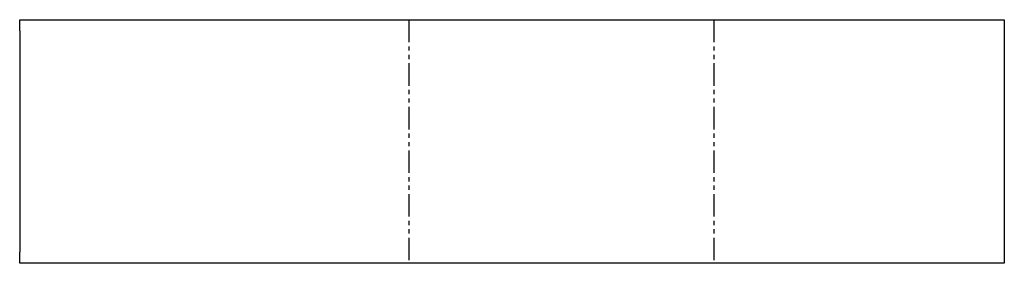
# Model space of a CAD drawing. Header units: millimetres. Extents: x 0 to 356, y 0 to 88.
import ezdxf

# ---------------------------------------------------------------- set-up
doc = ezdxf.new("R2010")
doc.units = ezdxf.units.MM
doc.linetypes.add('SLD-İki-Kısa-Kesik-Çizgili-Uzun-Kesik-Çizgi', pattern=[15.748, 8.128, -1.524, 1.524, -1.524, 1.524, -1.524])
doc.linetypes.add('SLD-Sürekli', pattern=[0])

msp = doc.modelspace()

# ---------------------------------------------------------------- linework, layer by layer
at = {"color": 7, "linetype": 'SLD-Sürekli', "lineweight": 25}
for p, q in [((0.4, 84.4), (0.4, 88.4)), ((0.4, 88.4), (355.53, 88.4)), ((355.53, 88.4), (355.53, 84.4)), ((0.4, 84.4), (0.4, 4.4)), ((355.53, 84.4), (355.53, 4.4)), ((0.4, 0.4), (0.4, 4.4)), ((355.53, 4.4), (355.53, 0.4)), ((355.53, 0.4), (0.4, 0.4))]:
    msp.add_line(p, q, dxfattribs=at)
at = {"color": 7, "linetype": 'SLD-İki-Kısa-Kesik-Çizgili-Uzun-Kesik-Çizgi'}
for p, q in [((140.73, 88.4), (140.73, 0.4)), ((250.8, 88.4), (250.8, 0.4))]:
    msp.add_line(p, q, dxfattribs=at)

doc.saveas('drawing.dxf')
